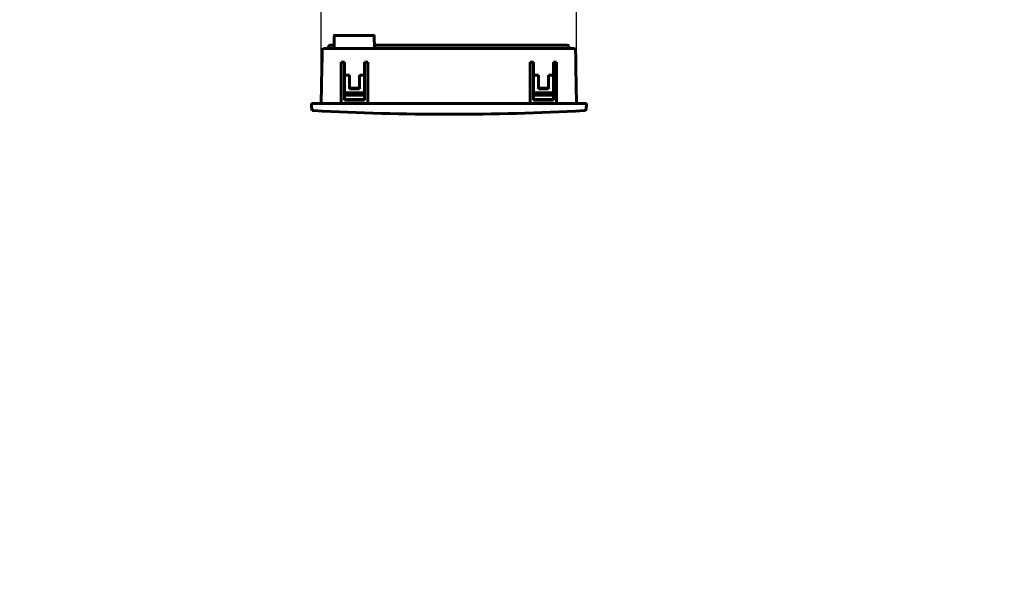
# Model space of a CAD drawing. Header units: millimetres. Extents: x 0 to 297, y 0 to 420.
# Tile 1 of 4: x 0 to 297, y 0 to 168. Entities that reach past the tile are written whole.
import ezdxf

# ---------------------------------------------------------------- set-up
doc = ezdxf.new("R2010")
doc.units = ezdxf.units.MM
doc.linetypes.add('K5LT_BASIC', pattern=[0])
doc.linetypes.add('K5LT_THIN', pattern=[0])
doc.layers.add('Системный слой', color=7, linetype='Continuous')
doc.styles.add('KDIMTEXTSTYLE', font='GOST_AU.SHX', dxfattribs={"width": 0.96, "oblique": 15, "height": 5})
doc.dimstyles.new('KDIMSTYLE (1.00)', dxfattribs={"dimtxt": 5, "dimasz": 1, "dimexe": 2, "dimexo": 0, "dimgap": 1, "dimtad": 1, "dimtxsty": 'KDIMTEXTSTYLE', "dimsah": 1, "dimcen": 0, "dimdle": 1, "dimadec": 0, "dimazin": 0, "dimtfac": 0.667, "dimtmove": 0, "dimatfit": 3, "dimfxl": 1, "dimtvp": 1, "dimtolj": 1, "dimtzin": 0, "dimarcsym": 0})

# ---------------------------------------------------------------- blocks, each defined once
blk = doc.blocks.new('U24')
at = {"layer": 'Системный слой', "color": 150, "linetype": 'K5LT_BASIC', "lineweight": 60, "true_color": 0x0080ff}
for p, q in [((94.85, 160.09), (94.4, 160.09)), ((164.47, 160.09), (106.97, 160.09))]:
    blk.add_line(p, q, dxfattribs=at)
blk = doc.blocks.new('U25')
at = {"layer": 'Системный слой', "color": 150, "linetype": 'K5LT_BASIC', "lineweight": 60, "true_color": 0x0080ff}
for start, end in [(90, 178.9844), (178.9844, 179)]:
    blk.add_arc((95.2, 162.79), 0.3, start, end, dxfattribs=at)
blk = doc.blocks.new('KDIMARROW_01')
at = {"layer": 'Системный слой'}
blk.add_hatch(color=0, dxfattribs=at).paths.add_polyline_path([(0, 0), (-5, 0.66), (-4.5, 0), (-5, -0.66)])
at = {"layer": 'Системный слой', "color": 0, "linetype": 'K5LT_THIN', "lineweight": 18}
for p, q in [((-4.5, 0), (-5, 0.66)), ((-5, 0.66), (0, 0)), ((0, 0), (-5, -0.66)), ((-5, -0.66), (-4.5, 0)), ((0, 0), (-1, 0))]:
    blk.add_line(p, q, dxfattribs=at)

msp = doc.modelspace()

# ---------------------------------------------------------------- linework, layer by layer
at = {"layer": 'Системный слой', "color": 150, "linetype": 'K5LT_BASIC', "lineweight": 60, "true_color": 0x0080ff}
for p, q in [((94.837, 159.087), (94.902, 162.792)), ((94.902, 162.792), (94.902, 162.792)), ((96.402, 163.087), (95.202, 163.087)), ((96.402, 163.087), (105.43, 163.087)), ((105.43, 163.087), (106.623, 163.087)), ((106.623, 163.087), (105.43, 163.087)), ((106.987, 159.087), (106.923, 162.792)), ((106.923, 162.792), (106.923, 162.792)), ((91.215, 156.377), (91.253, 158.596)), ((92.251, 159.087), (91.753, 159.087)), ((166.693, 159.087), (92.251, 159.087)), ((93.332, 159.89), (93.183, 159.482)), ((94.404, 160.087), (93.614, 160.087)), ((165.262, 160.087), (164.472, 160.087)), ((165.544, 159.89), (165.693, 159.482)), ((167.191, 159.087), (166.693, 159.087)), ((167.691, 158.596), (167.73, 156.377)), ((91.162, 153.354), (91.215, 156.377)), ((97.972, 155), (96.972, 155)), ((96.972, 153.354), (96.972, 155)), ((97.972, 153.354), (97.972, 155)), ((104.972, 155), (103.972, 155)), ((103.972, 153.354), (103.972, 155)), ((104.972, 153.354), (104.972, 155)), ((153.972, 153.354), (153.972, 155)), ((154.972, 155), (153.972, 155)), ((154.972, 153.354), (154.972, 155)), ((160.972, 153.354), (160.972, 155)), ((161.972, 155), (160.972, 155)), ((161.972, 153.354), (161.972, 155)), ((167.73, 156.377), (167.783, 153.354)), ((90.972, 142.5), (91.162, 153.354)), ((90.972, 142.5), (91.162, 153.354)), ((96.972, 142.5), (96.972, 153.354)), ((97.972, 153.354), (97.972, 151.067)), ((103.972, 151.067), (103.972, 153.354)), ((104.972, 153.354), (104.972, 142.5)), ((153.972, 142.5), (153.972, 153.354)), ((154.972, 153.354), (154.972, 151.067)), ((160.972, 151.067), (160.972, 153.354)), ((161.972, 153.354), (161.972, 142.5)), ((167.783, 153.354), (167.972, 142.5)), ((167.783, 153.354), (167.972, 142.5)), ((99.472, 151.067), (97.972, 151.067)), ((97.972, 151.067), (97.972, 146.729)), ((99.472, 147), (99.472, 151.067)), ((102.472, 147), (102.472, 151.067)), ((103.972, 151.067), (102.472, 151.067)), ((103.972, 151.067), (103.972, 146.729)), ((154.972, 151.067), (154.972, 146.729)), ((154.972, 151.067), (156.472, 151.067)), ((156.472, 147), (156.472, 151.067)), ((159.472, 147), (159.472, 151.067)), ((159.472, 151.067), (160.972, 151.067)), ((160.972, 151.067), (160.972, 146.729)), ((97.972, 146.443), (97.972, 146.729)), ((97.972, 146.443), (97.972, 145.984)), ((97.972, 145.984), (97.972, 145.886)), ((97.972, 145.886), (97.972, 145.742)), ((97.972, 145.742), (97.972, 145.284)), ((97.972, 145.742), (103.972, 145.742)), ((102.472, 147.146), (99.472, 147.146)), ((102.472, 147), (99.472, 147)), ((103.972, 146.729), (103.972, 146.443)), ((103.972, 146.443), (103.972, 145.984)), ((103.972, 145.886), (103.972, 145.984)), ((103.972, 145.886), (103.972, 145.742)), ((103.972, 145.742), (103.972, 145.284)), ((154.972, 146.729), (154.972, 146.443)), ((154.972, 146.443), (154.972, 145.984)), ((154.972, 145.886), (154.972, 145.984)), ((154.972, 145.886), (154.972, 145.742)), ((160.972, 145.742), (154.972, 145.742)), ((154.972, 145.742), (154.972, 145.284)), ((156.472, 147.146), (159.472, 147.146)), ((156.472, 147), (159.472, 147)), ((160.972, 146.443), (160.972, 146.729)), ((160.972, 146.443), (160.972, 145.984)), ((160.972, 145.984), (160.972, 145.886)), ((160.972, 145.886), (160.972, 145.742)), ((160.972, 145.742), (160.972, 145.284)), ((97.972, 145.284), (97.972, 145.186)), ((97.972, 145.186), (97.972, 145.024)), ((97.972, 145.024), (97.972, 144.267)), ((97.972, 145.024), (103.972, 145.024)), ((97.972, 144.267), (97.972, 144.175)), ((97.972, 144.175), (97.972, 143.737)), ((97.972, 143.737), (97.972, 143.552)), ((103.972, 143.737), (97.972, 143.737)), ((103.972, 143.552), (97.972, 143.552)), ((103.972, 145.186), (103.972, 145.284)), ((103.972, 145.186), (103.972, 145.024)), ((103.972, 145.024), (103.972, 144.267)), ((103.972, 144.175), (103.972, 144.267)), ((103.972, 144.175), (103.972, 143.737)), ((103.972, 143.737), (103.972, 143.552)), ((154.972, 145.186), (154.972, 145.284)), ((154.972, 145.186), (154.972, 145.024)), ((160.972, 145.024), (154.972, 145.024)), ((154.972, 145.024), (154.972, 144.267)), ((154.972, 144.175), (154.972, 144.267)), ((154.972, 144.175), (154.972, 143.737)), ((154.972, 143.737), (160.972, 143.737)), ((154.972, 143.737), (154.972, 143.552)), ((154.972, 143.552), (160.972, 143.552)), ((160.972, 145.284), (160.972, 145.186)), ((160.972, 145.186), (160.972, 145.024)), ((160.972, 145.024), (160.972, 144.267)), ((160.972, 144.267), (160.972, 144.175)), ((160.972, 144.175), (160.972, 143.737)), ((160.972, 143.737), (160.972, 143.552)), ((87.972, 142.5), (88.472, 142.5)), ((88.472, 142.5), (170.472, 142.5)), ((170.472, 142.5), (170.972, 142.5)), ((170.907, 141.446), (170.903, 141.417))]:
    msp.add_line(p, q, dxfattribs=at)
for centre, radius, start, end in [((106.623, 162.787), 0.3, 1, 90), ((91.753, 158.587), 0.5, 90, 179), ((92.62, 159.687), 0.6, 270, 340), ((93.614, 159.787), 0.3, 90, 160), ((165.262, 159.787), 0.3, 20, 90), ((166.256, 159.687), 0.6, 200, 270), ((167.191, 158.587), 0.5, 1, 90), ((96.529, 142.5), 8.556, 180, 186.98729), ((96.529, 142.5), 8.556, 186.98729, 194.09669), ((93.703, 142.124), 5.706, 186.75715, 188.43461), ((129.472, 893.017), 753.73, 266.863344, 266.900747), ((129.472, 893.017), 753.73, 266.900747, 273.099253), ((129.472, 893.017), 753.73, 273.099253, 273.136656), ((162.416, 142.5), 8.556, 345.90331, 352.92347), ((162.416, 142.5), 8.556, 352.92347, 0)]:
    msp.add_arc(centre, radius, start, end, dxfattribs=at)
for points, knots in [([(95.202, 163.087), (95.194, 163.087), (95.186, 163.087), (95.168, 163.085), (95.158, 163.084), (95.134, 163.08), (95.121, 163.076), (95.095, 163.068), (95.082, 163.062), (95.057, 163.05), (95.045, 163.043), (95.021, 163.027), (95.01, 163.018), (94.989, 162.999), (94.979, 162.989), (94.961, 162.966), (94.953, 162.955), (94.938, 162.931), (94.932, 162.918), (94.921, 162.892), (94.916, 162.879), (94.909, 162.852), (94.906, 162.839), (94.903, 162.814), (94.902, 162.803), (94.902, 162.792)], [0, 0, 0, 0, 0.6561413, 0.6561413, 1.5309964, 1.5309964, 2.6679196, 2.6679196, 3.8282838, 3.8282838, 5.0073371, 5.0073371, 6.1978867, 6.1978867, 7.3927314, 7.3927314, 8.5844313, 8.5844313, 9.7663711, 9.7663711, 10.9351316, 10.9351316, 12.083903, 12.083903, 12.9977134, 12.9977134, 12.9977134, 12.9977134]), ([(106.623, 163.087), (106.63, 163.087), (106.638, 163.087), (106.657, 163.085), (106.667, 163.084), (106.69, 163.08), (106.704, 163.076), (106.73, 163.068), (106.743, 163.062), (106.768, 163.05), (106.78, 163.043), (106.803, 163.027), (106.815, 163.018), (106.836, 162.999), (106.845, 162.989), (106.864, 162.967), (106.872, 162.955), (106.887, 162.931), (106.893, 162.918), (106.904, 162.892), (106.909, 162.879), (106.916, 162.852), (106.919, 162.839), (106.922, 162.814), (106.922, 162.803), (106.923, 162.792)], [0, 0, 0, 0, 0.6551545, 0.6551545, 1.5286938, 1.5286938, 2.665689, 2.665689, 3.8261259, 3.8261259, 5.0052363, 5.0052363, 6.1958166, 6.1958166, 7.3906579, 7.3906579, 8.5823176, 8.5823176, 9.7642383, 9.7642383, 10.9329573, 10.9329573, 12.0816766, 12.0816766, 13, 13, 13, 13]), ([(170.831, 140.953), (170.831, 140.954), (170.831, 140.954), (170.836, 140.981), (170.841, 141.008), (170.855, 141.086), (170.863, 141.137), (170.885, 141.275), (170.897, 141.364), (170.908, 141.452)], [9.7466244, 9.7466244, 9.7466244, 9.7466244, 9.7631254, 9.7631254, 10.9466908, 10.9466908, 13.1560135, 13.1560135, 17, 17, 17, 17])]:
    msp.add_open_spline(points, degree=3, knots=knots, dxfattribs=at)

# ---------------------------------------------------------------- block references
at = {"layer": 'Системный слой'}
for name in ['U25', 'U24']:
    msp.add_blockref(name, (0, 0), dxfattribs=at)

# ---------------------------------------------------------------- dimensions: what is measured, and where the dimension line sits
at = {"layer": 'Системный слой', "color": 7}
msp.add_linear_dim(base=(90.972, 173.087), p1=(167.972, 142.5), p2=(90.972, 142.5), location=(129.472, 173.087), text='\\H5.0;\\W0.965;\\Q15;\\H5.0;\\W0.965;\\Q15;\\Q15;Ш1', dimstyle='KDIMSTYLE (1.00)', override={"dimexo": 0, "dimblk1": 'KDIMARROW_01', "dimblk2": 'KDIMARROW_01', "dimse1": 0, "dimse2": 0, "dimclrt": 7, "dimtolj": 1}, dxfattribs=at).render()

doc.saveas('drawing.dxf')
